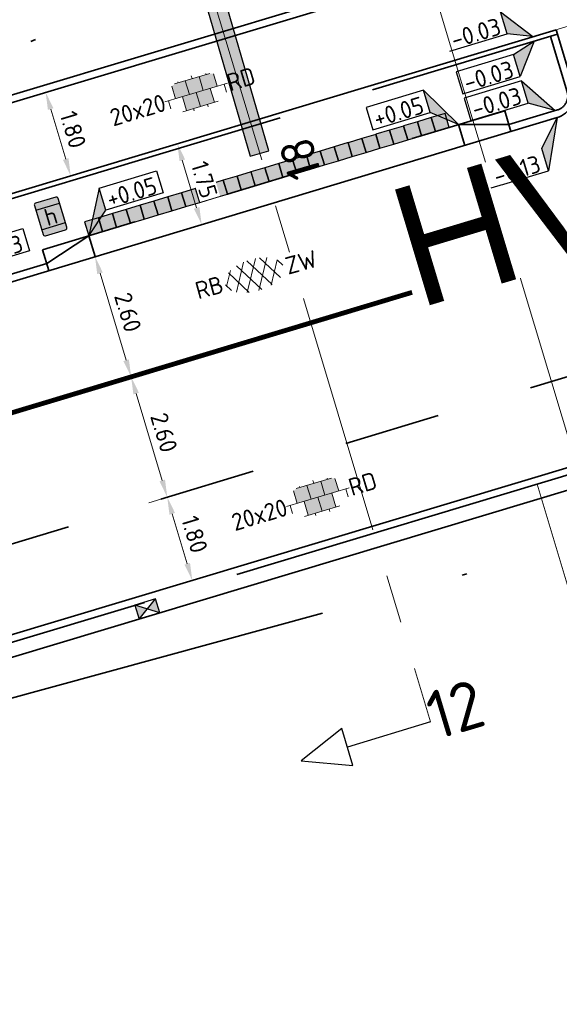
# Model space of a CAD drawing. Header units: metres. Extents: x 0 to 269924, y 0 to 933292.
# Tile 229 of 247: x 135687 to 135698, y 466784 to 466805. Entities that reach past the tile are written whole.
import ezdxf
from ezdxf import colors
from ezdxf.entities.mleader import LeaderData, LeaderLine
from ezdxf.enums import TextEntityAlignment as Align
from ezdxf.math import Vec2, Vec3

# ---------------------------------------------------------------- set-up
doc = ezdxf.new("R2018")
doc.units = ezdxf.units.M
for name, pattern in [('VH-BUSHALTEBAND', [4, 2, -2]), ('VH-OPSLUITBAND_100X200', [16, 8, -2, 4, -2]), ('VH-OPSLUITBAND_150X250', [24, 16, -2, 4, -2]), ('VH-TROTTOIRBAND_130-150', [15, 5, -2, 2, -2, 2, -2]), ('VW-1-1_STREEP', [2, 1, -1]), ('XX-CENTER', [8, 5, -1, 1, -1]), ('XX-HIDDEN', [4, 2, -2]), ('XX-PROJECTGRENS', [18, 12, -3, 0, -3])]:
    doc.linetypes.add(name, pattern=pattern)
doc.layers.add('B-WE-MO-ONDERZOEK_SLEUF-S', color=30, linetype='Continuous', lineweight=25, true_color=0xff7f00)
doc.layers.add('N-WE-RI-HWA_KOLK-S', color=150, linetype='Continuous', lineweight=25, true_color=0x007fff)
for name, color, linetype, lineweight in [('N-CO-VH-MATERIAALGRENS-G', 7, 'XX-HIDDEN', 35), ('N-WE-KG-GRENS_PROJECT-G', 7, 'XX-PROJECTGRENS', 35), ('N-WE-VH-GOOT_BSS-G', 170, 'Continuous', 35), ('N-WE-VH-KANTOPSLUITING_BUSHALTEBAND-G', 30, 'VH-BUSHALTEBAND', 35), ('N-WE-VH-KANTOPSLUITING_OPSLUITBAND_100X200-G', 150, 'VH-OPSLUITBAND_100X200', 35), ('N-WE-VH-KANTOPSLUITING_OPSLUITBAND_150X250-G', 150, 'VH-OPSLUITBAND_150X250', 35), ('N-WE-VH-KANTOPSLUITING_TROTTOIRBAND_130 150-G', 210, 'VH-TROTTOIRBAND_130-150', 35), ('N-WE-VH-KANTOPSLUITING_VERLOOPBAND-T18', 10, 'Continuous', 18), ('N-WE-VH-KANTOPSLUITING_VOORKANTBAND-G', 50, 'Continuous', 35), ('N-WE-VH-M', 7, 'Continuous', 18), ('N-WE-VH-VERHARDING-T18', 10, 'Continuous', 18), ('N-WE-VH-VERHARDING_ASFALT-S', 7, 'Continuous', 18), ('N-WE-VH-VERHARDING_TEGEL-S', 7, 'Continuous', 18), ('N-WE-VW-HALTEPAAL-S', 7, 'Continuous', 25), ('N-WE-VW-MARKERING_LANGS_STREEP_11_010-G', 7, 'VW-1-1_STREEP', 13), ('X-XX-AL-HOOGTELABEL-S', 7, 'Continuous', 25), ('X-XX-AL-TEKENBLAD-S', 7, 'Continuous', 25), ('X-XX-AL-VERWIJZING-S', 7, 'Continuous', 25), ('X-XX-AL-VERWIJZING_DOORSNEDE-G', 7, 'XX-CENTER', 18)]:
    doc.layers.add(name, color=color, linetype=linetype, lineweight=lineweight)
doc.layers.add('X-XX-AL-HULPLIJN-G', color=30, linetype='Continuous', lineweight=18, plot=False)
doc.styles.add('NLCS-ISO', font='NLCS-ISO.ttf')
doc.styles.add('NLCS-ISO-M200-T18', font='NLCS-ISO.ttf', dxfattribs={"height": 0.36})
doc.styles.get("Standard").update_dxf_attribs({"font": 'romand.shx'})
doc.dimstyles.new('NLCS-M200-T18-PIJL_L2_H2', dxfattribs={"dimscale": 0.2, "dimtxt": 2.5, "dimasz": 1.8, "dimexe": 2, "dimexo": 2, "dimgap": 0.7, "dimtad": 1, "dimzin": 0, "dimdsep": 46, "dimtxsty": 'NLCS-ISO-M200-T18', "dimcen": 0, "dimdle": 2, "dimclrd": 256, "dimclre": 256, "dimclrt": 10, "dimazin": 0, "dimtfac": 1, "dimtdec": 3, "dimtofl": 0, "dimtmove": 0, "dimatfit": 3, "dimfxl": 2, "dimfxlon": 1, "dimtfillclr": 256, "dimtolj": 1, "dimtzin": 0, "dimlwd": -1, "dimlwe": -1, "dimarcsym": 0})

# ---------------------------------------------------------------- blocks, each defined once
blk = doc.blocks.new('SAL-VERWIJZING_DOORSNEDE_LINKS-SO')
for p, q in [((-9, 2), (-14, 0)), ((-9, -2), (-9, 2)), ((-14, 0), (-9, -2)), ((0, 0), (-9, 0))]:
    blk.add_line(p, q)
at = {"lineweight": 50, "style": 'NLCS-ISO'}
blk.add_attdef('...', text='', height=5, dxfattribs=at).set_placement((0, 0.53), align=Align.MIDDLE_LEFT)
blk = doc.blocks.new('*U258')
h = blk.add_hatch(color=252)
h.dxf.hatch_style = 1
h.paths.add_polyline_path([(-3.33, -1), (14.52, -1), (14.52, 1), (-3.33, 1)])
at = {"flags": 128}
blk.add_lwpolyline([(-3.33, -1), (14.52, -1), (14.52, 1), (-3.33, 1)], close=True, dxfattribs=at)
blk = doc.blocks.new('N-SRI-KOLK_STRAAT_450X300-SO')
h = blk.add_hatch(color=256)
h.dxf.hatch_style = 1
h.paths.add_polyline_path([(0, 0), (-1.125, 0.75), (-1.125, -0.75)])
h.paths.add_polyline_path([(1.125, -0.75), (1.125, 0.75), (0, 0)])
for p, q in [((-1.125, -0.75), (1.125, 0.75)), ((1.125, -0.75), (-1.125, 0.75))]:
    blk.add_line(p, q)
at = {"flags": 128}
blk.add_lwpolyline([(-1.125, -0.75), (1.125, -0.75), (1.125, 0.75), (-1.125, 0.75)], close=True, dxfattribs=at)
blk = doc.blocks.new('*U299')
for p, q in [((-2.46, 1.03), (-2.47, 3.43)), ((-2.47, 3.43), (0, 0)), ((-8.67, 1.02), (-2.46, 1.03)), ((0, 0), (-2.46, 1.03))]:
    blk.add_line(p, q)
blk.add_solid([(-2.47, 3.43), (0, 0), (-2.46, 1.03)])
at = {"style": 'NLCS-ISO'}
blk.add_attdef('...', text='', height=1.8, rotation=0.0982, dxfattribs=at).set_placement((-5.56, 0.61), align=Align.BOTTOM_CENTER)
blk = doc.blocks.new('*U627')
for p, q in [((-2.46, -2.61), (0, 0)), ((0, 0), (-2.45, -5.01)), ((-2.45, -5.01), (-2.46, -2.61)), ((-8.66, -5.02), (-2.45, -5.01))]:
    blk.add_line(p, q)
blk.add_solid([(-2.46, -2.61), (0, 0), (-2.45, -5.01)])
at = {"style": 'NLCS-ISO'}
blk.add_attdef('...', text='', height=1.8, rotation=0.0982, dxfattribs=at).set_placement((-5.55, -5.44), align=Align.BOTTOM_CENTER)
blk = doc.blocks.new('*U298')
for p, q in [((-2.46, 1.54), (-2.47, 3.94)), ((-2.47, 3.94), (0, 0)), ((-8.67, 1.53), (-2.46, 1.54)), ((0, 0), (-2.46, 1.54))]:
    blk.add_line(p, q)
blk.add_lwpolyline([(-2.47, 3.94), (-8.67, 3.93), (-8.67, 1.53)])
blk.add_solid([(-2.47, 3.94), (0, 0), (-2.46, 1.54)])
at = {"style": 'NLCS-ISO'}
blk.add_attdef('...', text='', height=1.8, rotation=0.0982, dxfattribs=at).set_placement((-5.56, 1.12), align=Align.BOTTOM_CENTER)
blk = doc.blocks.new('*U303')
for p, q in [((-2.46, 2.04), (-2.47, 4.44)), ((-2.47, 4.44), (0, 0)), ((-8.67, 2.02), (-2.46, 2.04)), ((0, 0), (-2.46, 2.04))]:
    blk.add_line(p, q)
blk.add_lwpolyline([(-2.47, 4.44), (-8.67, 4.43), (-8.67, 2.02)])
blk.add_solid([(-2.47, 4.44), (0, 0), (-2.46, 2.04)])
at = {"style": 'NLCS-ISO'}
blk.add_attdef('...', text='', height=1.8, rotation=0.0982, dxfattribs=at).set_placement((-5.57, 1.61), align=Align.BOTTOM_CENTER)
blk = doc.blocks.new('*U300')
for p, q in [((2.45, 4.43), (0, 0)), ((2.46, 2.03), (2.45, 4.43)), ((8.66, 2.04), (2.46, 2.03)), ((0, 0), (2.46, 2.03))]:
    blk.add_line(p, q)
blk.add_lwpolyline([(2.45, 4.43), (8.66, 4.44), (8.66, 2.04)])
blk.add_solid([(2.45, 4.43), (0, 0), (2.46, 2.03)])
at = {"style": 'NLCS-ISO'}
blk.add_attdef('...', text='', height=1.8, rotation=0.0982, dxfattribs=at).set_placement((5.56, 1.62), align=Align.BOTTOM_CENTER)
blk = doc.blocks.new('*U301')
for p, q in [((2.45, 4.2), (0, 0)), ((2.46, 1.79), (2.45, 4.2)), ((0, 0), (2.46, 1.79)), ((8.66, 1.81), (2.46, 1.79))]:
    blk.add_line(p, q)
blk.add_lwpolyline([(2.45, 4.2), (8.66, 4.21), (8.66, 1.81)])
blk.add_solid([(2.45, 4.2), (0, 0), (2.46, 1.79)])
at = {"style": 'NLCS-ISO'}
blk.add_attdef('...', text='', height=1.8, rotation=0.0982, dxfattribs=at).set_placement((5.56, 1.38), align=Align.BOTTOM_CENTER)
blk = doc.blocks.new('SVH-TEGEL_300X300_DIK_LINT_KL-SO')
at = {"true_color": 0xa50000}
h = blk.add_hatch(color=14, dxfattribs=at)
h.dxf.hatch_style = 1
edge = h.paths.add_edge_path()
edge.add_line((-0.75, 1.5), (-1.9, 1.5))
edge.add_ellipse((0, 0), major_axis=(3.39, 0), ratio=0.533267, start_angle=124.0497, end_angle=131.5106)
edge.add_line((-2.25, 1.36), (-2.25, 0))
edge.add_line((-2.25, 0), (-0.75, 0))
edge.add_line((-0.75, 0), (-0.75, 1.5))
h.paths.add_polyline_path([(0.75, 1.5), (-0.75, 1.5), (-0.75, 0), (0.75, 0)])
edge = h.paths.add_edge_path()
edge.add_ellipse((0, 0), major_axis=(3.39, 0), ratio=0.533267, start_angle=48.4894, end_angle=55.9503)
edge.add_line((1.9, 1.5), (0.75, 1.5))
edge.add_line((0.75, 1.5), (0.75, 0))
edge.add_line((0.75, 0), (2.25, 0))
edge.add_line((2.25, 0), (2.25, 1.36))
h.paths.add_polyline_path([(1.5, 0), (0.75, 0), (0, 0), (0, -1.5), (1.5, -1.5)])
h.paths.add_polyline_path([(0, 0), (-0.75, 0), (-1.5, 0), (-1.5, -1.5), (0, -1.5)])
for p, q in [((-2.25, 1.36), (-2.25, 0)), ((-1.9, 1.5), (1.9, 1.5)), ((-1.5, 1.62), (-1.5, 1.5)), ((-0.75, 1.5), (-0.75, 0)), ((0, 1.81), (0, 1.5)), ((0.75, 1.5), (0.75, 0)), ((1.5, 1.62), (1.5, 1.5)), ((2.25, 1.36), (2.25, 0)), ((0, 0), (0, -1.5)), ((-3.39, 0), (3.39, 0)), ((-3, 0), (-3, -0.85)), ((-1.5, 0), (-1.5, -1.5)), ((1.5, 0), (1.5, -1.5)), ((3, 0), (3, -0.85)), ((-1.9, -1.5), (1.9, -1.5)), ((-0.75, -1.5), (-0.75, -1.77)), ((0.75, -1.5), (0.75, -1.77))]:
    blk.add_line(p, q)
at = {"style": 'NLCS-ISO'}
blk.add_attdef('FORMAAT', text='', height=1.8, dxfattribs=at).set_placement((-3.39, 0), align=Align.MIDDLE_RIGHT)
blk.add_attdef('KLEUR', text='', height=1.8, dxfattribs=at).set_placement((3.39, 0), align=Align.MIDDLE_LEFT)
at = {"style": 'NLCS-ISO', "flags": 1}
blk.add_attdef('FUNCTIE', text='', height=1.8, dxfattribs=at).set_placement((0.12, -3.58), align=Align.MIDDLE_CENTER)
blk = doc.blocks.new('*U306')
for p, q in [((-2.46, -0.69), (0, 0)), ((0, 0), (-2.46, -3.09)), ((-2.46, -3.09), (-2.46, -0.69)), ((-8.66, -3.1), (-2.46, -3.09))]:
    blk.add_line(p, q)
blk.add_lwpolyline([(-2.46, -0.69), (-8.66, -0.7), (-8.66, -3.1)])
blk.add_solid([(-2.46, -0.69), (0, 0), (-2.46, -3.09)])
at = {"style": 'NLCS-ISO'}
blk.add_attdef('...', text='', height=1.8, rotation=0.0982, dxfattribs=at).set_placement((-5.56, -3.52), align=Align.BOTTOM_CENTER)
blk = doc.blocks.new('SVH-ASFALT_KL-SO')
at = {"ltscale": 0.1}
for p, q in [((-3.32, -0.4), (-2.47, 1.08)), ((-2.51, -1.23), (-0.92, 1.53)), ((0.09, -1.73), (-1.71, 1.38)), ((-1.45, -1.61), (0.37, 1.54)), ((1.26, -1.54), (-0.53, 1.56)), ((-0.24, -1.74), (1.52, 1.29)), ((2.29, -1.09), (0.8, 1.48)), ((-1.25, -1.65), (-2.73, 0.92)), ((1.15, -1.58), (2.49, 0.75)), ((2.91, 0.06), (2.53, 0.71)), ((-2.96, -0.91), (-3.37, -0.2))]:
    blk.add_line(p, q, dxfattribs=at)
at = {"style": 'NLCS-ISO'}
blk.add_attdef('FUNCTIE_VERHARDING', text='', height=1.8, dxfattribs=at).set_placement((-3.62, -0.09), align=Align.MIDDLE_RIGHT)
blk.add_attdef('KLEUR', text='', height=1.8, dxfattribs=at).set_placement((3.17, -0.09), align=Align.MIDDLE_LEFT)
at = {"style": 'NLCS-ISO', "flags": 1}
blk.add_attdef('FUNCTIE', text='', height=1.8, dxfattribs=at).set_placement((0.12, -3.58), align=Align.MIDDLE_CENTER)
blk = doc.blocks.new('*U308')
at = {"lineweight": 30, "flags": 106}
blk.add_attdef('OB', text='', height=0.36, dxfattribs=at).set_placement((0, 0.1), align=Align.BOTTOM_CENTER)
blk = doc.blocks.new('*D330')
at = {"layer": 'Defpoints', "color": 0, "transparency": 16777216}
for p in [(135692.13, 466800.787), (135692.878, 466798.297), (135689.157, 466797.178)]:
    blk.add_point(p, dxfattribs=at)
at = {"layer": 'N-WE-VH-M', "transparency": 16777216}
for p, q in [((135688.791, 466799.783), (135688.025, 466799.553)), ((135688.512, 466799.323), (135689.053, 466797.523)), ((135689.54, 466797.293), (135688.774, 466797.063))]:
    blk.add_line(p, q, dxfattribs=at)
for points in [[(135688.569, 466799.34), (135688.454, 466799.306), (135688.408, 466799.668)], [(135689.11, 466797.54), (135688.996, 466797.505), (135689.157, 466797.178)]]:
    blk.add_solid(points, dxfattribs=at)
at = {"layer": 'N-WE-VH-M', "color": 10, "transparency": 16777216, "insert": (135689.089, 466798.515), "char_height": 0.36, "attachment_point": 5, "rotation": 286.7321, "style": 'NLCS-ISO-M200-T18', "bg_fill": 3, "box_fill_scale": 1.1, "bg_fill_color": 256, "bg_fill_true_color": 13158600, "bg_fill_transparency": 0}
blk.add_mtext('\\A1;2.60', dxfattribs=at)
blk = doc.blocks.new('*D331')
at = {"layer": 'Defpoints', "color": 0, "transparency": 16777216}
for p in [(135693.627, 466795.807), (135694.145, 466794.083), (135690.423, 466792.964)]:
    blk.add_point(p, dxfattribs=at)
at = {"layer": 'N-WE-VH-M', "transparency": 16777216}
for p, q in [((135690.288, 466794.803), (135689.522, 466794.573)), ((135690.009, 466794.343), (135690.32, 466793.309)), ((135690.806, 466793.079), (135690.04, 466792.849))]:
    blk.add_line(p, q, dxfattribs=at)
for points in [[(135690.066, 466794.361), (135689.951, 466794.326), (135689.905, 466794.688)], [(135690.377, 466793.326), (135690.262, 466793.292), (135690.423, 466792.964)]]:
    blk.add_solid(points, dxfattribs=at)
at = {"layer": 'N-WE-VH-M', "color": 10, "transparency": 16777216, "insert": (135690.471, 466793.918), "char_height": 0.36, "attachment_point": 5, "rotation": 286.7321, "style": 'NLCS-ISO-M200-T18', "bg_fill": 3, "box_fill_scale": 1.1, "bg_fill_color": 256, "bg_fill_true_color": 13158600, "bg_fill_transparency": 0}
blk.add_mtext('\\A1;1.80', dxfattribs=at)
blk = doc.blocks.new('*D332')
at = {"layer": 'Defpoints', "color": 0, "transparency": 16777216}
for p in [(135691.626, 466802.463), (135690.114, 466802.008), (135692.13, 466800.787)]:
    blk.add_point(p, dxfattribs=at)
at = {"layer": 'N-WE-VH-M', "transparency": 16777216}
for p, q in [((135690.497, 466802.123), (135689.731, 466801.893)), ((135690.514, 466800.677), (135690.217, 466801.663)), ((135691.001, 466800.447), (135690.234, 466800.217))]:
    blk.add_line(p, q, dxfattribs=at)
for points in [[(135690.275, 466801.68), (135690.16, 466801.646), (135690.114, 466802.008)], [(135690.571, 466800.694), (135690.456, 466800.66), (135690.618, 466800.332)]]:
    blk.add_solid(points, dxfattribs=at)
at = {"layer": 'N-WE-VH-M', "color": 10, "transparency": 16777216, "insert": (135690.672, 466801.262), "char_height": 0.36, "attachment_point": 5, "rotation": 286.7321, "style": 'NLCS-ISO-M200-T18', "bg_fill": 3, "box_fill_scale": 1.1, "bg_fill_color": 256, "bg_fill_true_color": 13158600, "bg_fill_transparency": 0}
blk.add_mtext('\\A1;1.75', dxfattribs=at)
blk = doc.blocks.new('*D333')
at = {"layer": 'Defpoints', "color": 0, "transparency": 16777216}
for p in [(135691.108, 466804.186), (135687.386, 466803.068), (135691.626, 466802.463)]:
    blk.add_point(p, dxfattribs=at)
at = {"layer": 'N-WE-VH-M', "transparency": 16777216}
for p, q in [((135687.769, 466803.183), (135687.003, 466802.952)), ((135687.801, 466801.689), (135687.49, 466802.723)), ((135688.287, 466801.459), (135687.521, 466801.229))]:
    blk.add_line(p, q, dxfattribs=at)
for points in [[(135687.547, 466802.74), (135687.432, 466802.706), (135687.386, 466803.068)], [(135687.858, 466801.706), (135687.743, 466801.671), (135687.904, 466801.344)]]:
    blk.add_solid(points, dxfattribs=at)
at = {"layer": 'N-WE-VH-M', "color": 10, "transparency": 16777216, "insert": (135687.952, 466802.298), "char_height": 0.36, "attachment_point": 5, "rotation": 286.7321, "style": 'NLCS-ISO-M200-T18', "bg_fill": 3, "box_fill_scale": 1.1, "bg_fill_color": 256, "bg_fill_true_color": 13158600, "bg_fill_transparency": 0}
blk.add_mtext('\\A1;1.80', dxfattribs=at)
blk = doc.blocks.new('SVH-VERKEERSTEGEL_300X300_WIT')
at = {"true_color": 0xffffff}
h = blk.add_hatch(color=7, dxfattribs=at)
h.dxf.hatch_style = 1
h.paths.add_polyline_path([(-0.15, -0.3), (0.15, -0.3), (0.15, 0), (-0.15, 0)])
blk.add_3dface([(-0.15, -0.3), (0.15, -0.3), (0.15, 0), (-0.15, 0)])
blk = doc.blocks.new('SVH-VERKEERSTEGEL_300X300_ZWART')
h = blk.add_hatch(color=250)
h.dxf.hatch_style = 1
h.paths.add_polyline_path([(-0.15, -0.3), (0.15, -0.3), (0.15, 0), (-0.15, 0)])
blk.add_3dface([(-0.15, -0.3), (0.15, -0.3), (0.15, 0), (-0.15, 0)])
blk = doc.blocks.new('*D626')
at = {"layer": 'Defpoints', "color": 0, "transparency": 16777216}
for p in [(135692.878, 466798.297), (135689.157, 466797.178), (135693.627, 466795.807)]:
    blk.add_point(p, dxfattribs=at)
at = {"layer": 'N-WE-VH-M', "transparency": 16777216}
for p, q in [((135689.54, 466797.293), (135688.774, 466797.063)), ((135689.802, 466795.033), (135689.26, 466796.833)), ((135690.288, 466794.803), (135689.522, 466794.573))]:
    blk.add_line(p, q, dxfattribs=at)
for points in [[(135689.318, 466796.85), (135689.203, 466796.816), (135689.157, 466797.178)], [(135689.859, 466795.05), (135689.744, 466795.016), (135689.905, 466794.688)]]:
    blk.add_solid(points, dxfattribs=at)
at = {"layer": 'N-WE-VH-M', "color": 10, "transparency": 16777216, "insert": (135689.837, 466796.025), "char_height": 0.36, "attachment_point": 5, "rotation": 286.7321, "style": 'NLCS-ISO-M200-T18', "bg_fill": 3, "box_fill_scale": 1.1, "bg_fill_color": 256, "bg_fill_true_color": 13158600, "bg_fill_transparency": 0}
blk.add_mtext('\\A1;2.60', dxfattribs=at)
blk = doc.blocks.new('SVW-HALTEPAAL-SO')
at = {"true_color": 0xffff00}
h = blk.add_hatch(color=2, dxfattribs=at)
h.dxf.hatch_style = 1
edge = h.paths.add_edge_path()
edge.add_arc((1.09, 1.56), 0.196, 0, 90)
edge.add_line((1.09, 1.76), (-1.09, 1.76))
edge.add_arc((-1.09, 1.56), 0.196, 90, 180)
edge.add_line((-1.29, 1.56), (-1.29, -1.56))
edge.add_arc((-1.09, -1.56), 0.196, 180, 270)
edge.add_line((-1.09, -1.76), (1.09, -1.76))
edge.add_arc((1.09, -1.56), 0.196, 270, 360)
edge.add_line((1.29, -1.56), (1.29, 1.56))
for p, q in [((-1.29, 1.06), (1.29, 1.06)), ((-1.29, -1.06), (1.29, -1.06))]:
    blk.add_line(p, q)
blk.add_lwpolyline([(-1.09, -1.76), (1.09, -1.76, 0.414214), (1.29, -1.56), (1.29, 1.56, 0.414214), (1.09, 1.76), (-1.09, 1.76, 0.414214), (-1.29, 1.56), (-1.29, -1.56, 0.414214)], format="xyb", close=True)
at = {"lineweight": 18, "style": 'NLCS-ISO'}
blk.add_text('h', height=1.8, dxfattribs=at).set_placement((0.02, 0.01), align=Align.MIDDLE_CENTER)

msp = doc.modelspace()

# ---------------------------------------------------------------- linework, layer by layer
at = {"layer": 'N-WE-VH-GOOT_BSS-G', "flags": 128}
msp.add_lwpolyline([(135712.947, 466799.265), (135685.703, 466791.075)], dxfattribs=at)
at = {"layer": 'N-WE-VH-KANTOPSLUITING_BUSHALTEBAND-G'}
msp.add_lwpolyline([(135687.321, 466799.811), (135696.898, 466802.69)], dxfattribs=at)
at = {"layer": 'N-WE-VH-KANTOPSLUITING_OPSLUITBAND_100X200-G', "flags": 128}
msp.add_lwpolyline([(135684.581, 466800.24), (135697.989, 466804.271)], dxfattribs=at)
at = {"layer": 'N-WE-VH-KANTOPSLUITING_OPSLUITBAND_150X250-G', "flags": 128}
for points in [[(135379.411, 466737.136, 0.034306), (135386.001, 466738.937), (135391.647, 466740.905, -0.037443), (135398.894, 466742.838), (135399.714, 466742.992, -0.003741), (135414.507, 466745.657), (135566.06, 466771.79, 0.030327), (135671.693, 466796.679), (135672.594, 466796.95, 0.070064), (135678.888, 466799.851, -0.070064), (135683.991, 466802.204), (135697.398, 466806.234, -0.070064), (135702.953, 466807.086, 0.070064), (135709.803, 466808.136), (135760.671, 466823.428, -0.017204), (135777.605, 466827.89, 0.044699), (135819.281, 466841.358, -0.010903), (135839.713, 466849.521), (135895.033, 466870.235)], [(135433.075, 466739.624), (135567.606, 466762.823, 0.030327), (135674.313, 466787.964), (135723.314, 466802.695, -0.072339), (135728.965, 466803.536, 0.072339), (135733.279, 466804.177), (135745.729, 466807.92, 0.072339), (135749.681, 466809.763, -0.072339), (135754.859, 466812.179), (135763.291, 466814.713, -0.017204), (135779.62, 466819.016, 0.044699), (135822.841, 466832.983, -0.010903), (135842.904, 466840.999), (135898.224, 466861.713)]]:
    msp.add_lwpolyline(points, format="xyb", dxfattribs=at)
at = {"layer": 'N-WE-VH-KANTOPSLUITING_TROTTOIRBAND_130 150-G', "flags": 128}
for points in [[(135696.984, 466802.403), (135697.989, 466802.705, 0.414214), (135698.19, 466803.079), (135697.845, 466804.228)], [(135684.725, 466800.284), (135685.056, 466799.182, 0.414214), (135685.492, 466798.948), (135687.407, 466799.524)]]:
    msp.add_lwpolyline(points, format="xyb", dxfattribs=at)
at = {"layer": 'N-WE-VH-KANTOPSLUITING_VOORKANTBAND-G'}
for p, q in [((135696.898, 466802.69), (135697.027, 466802.259)), ((135696.898, 466802.69), (135697.027, 466802.259)), ((135695.94, 466802.402), (135696.984, 466802.403)), ((135695.94, 466802.402), (135696.984, 466802.403)), ((135695.94, 466802.402), (135696.069, 466801.971)), ((135695.94, 466802.402), (135696.069, 466801.971)), ((135688.279, 466800.099), (135688.408, 466799.668)), ((135687.321, 466799.811), (135687.45, 466799.38))]:
    msp.add_line(p, q, dxfattribs=at)
for points in [[(135379.44, 466736.988, 0.034306), (135386.051, 466738.796), (135391.696, 466740.764, -0.037443), (135398.922, 466742.69), (135399.741, 466742.844, -0.003741), (135414.533, 466745.509), (135566.085, 466771.642, 0.030327), (135671.736, 466796.535), (135672.637, 466796.806, 0.070064), (135678.969, 466799.725, -0.070064), (135684.034, 466802.06), (135697.442, 466806.09, -0.070064), (135702.955, 466806.936, 0.070064), (135709.846, 466807.992), (135760.714, 466823.284, -0.017204), (135777.638, 466827.744, 0.044699), (135819.34, 466841.22, -0.010903), (135839.766, 466849.38), (135895.085, 466870.094)], [(135433.049, 466739.772), (135567.581, 466762.97, 0.030327), (135674.27, 466788.108), (135723.271, 466802.839, -0.072339), (135728.965, 466803.686, 0.072339), (135733.236, 466804.321), (135745.685, 466808.063, 0.072339), (135749.598, 466809.889, -0.072339), (135754.816, 466812.322), (135763.247, 466814.857, -0.017204), (135779.586, 466819.162, 0.044699), (135822.782, 466833.121, -0.010903), (135842.852, 466841.139), (135898.171, 466861.853)]]:
    msp.add_lwpolyline(points, format="xyb", dxfattribs=at)
at = {"layer": 'N-WE-VH-KANTOPSLUITING_VOORKANTBAND-G', "flags": 128}
msp.add_lwpolyline([(135684.553, 466800.336), (135684.912, 466799.139, 0.414214), (135685.535, 466798.804), (135697.985, 466802.547, 0.414214), (135698.32, 466803.17), (135697.96, 466804.367)], format="xyb", dxfattribs=at)
at = {"layer": 'N-WE-VH-KANTOPSLUITING_VOORKANTBAND-G'}
msp.add_lwpolyline([(135684.553, 466800.336), (135697.96, 466804.367)], dxfattribs=at)
at = {"layer": 'N-WE-VW-MARKERING_LANGS_STREEP_11_010-G', "ltscale": 5, "const_width": 0.1, "flags": 128}
msp.add_lwpolyline([(135679.821, 466794.372), (135704.098, 466801.67)], dxfattribs=at)
at = {"layer": 'X-XX-AL-HULPLIJN-G'}
msp.add_lwpolyline([(135697.96, 466804.367), (135697.96, 466804.367, -0.070064), (135702.977, 466805.136, 0.070064), (135710.365, 466806.269), (135761.232, 466821.561, -0.017204), (135778.037, 466825.988, 0.044699), (135820.044, 466839.563, -0.010903), (135840.397, 466847.695), (135895.717, 466868.409)], format="xyb", dxfattribs=at)
for points in [[(135398.959, 466754.644), (135497.573, 466771.233), (135596.09, 466788.39), (135692.572, 466814.681), (135698.382, 466795.357)], [(135700.038, 466786.742), (135697.569, 466794.956)]]:
    msp.add_lwpolyline(points, dxfattribs=at)
at = {"layer": 'X-XX-AL-VERWIJZING_DOORSNEDE-G', "flags": 128}
msp.add_lwpolyline([(135690.423, 466806.463), (135695.362, 466790.033)], dxfattribs=at)

# ---------------------------------------------------------------- block references
at = {"layer": 'B-WE-MO-ONDERZOEK_SLEUF-S'}
ref = msp.add_blockref('*U258', (135691.632, 466802.441), dxfattribs=dict(at, xscale=0.2000000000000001, yscale=0.2000000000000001, zscale=0.2000000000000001, rotation=106.2379406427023))
ref.add_attrib('NR', '18', (135693.11, 466801.386), dxfattribs={"layer": '0', "height": 0.7, "rotation": 106.2379, "style": 'NLCS-ISO'})
at = {"layer": 'N-WE-RI-HWA_KOLK-S', "xscale": 0.2, "yscale": 0.2, "zscale": 0.2, "rotation": 16.7321278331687}
msp.add_blockref('N-SRI-KOLK_STRAAT_450X300-SO', (135689.492, 466792.371), dxfattribs=at)
at = {"layer": 'N-WE-VH-KANTOPSLUITING_VERLOOPBAND-T18'}
ref = msp.add_blockref('*U308', (135694.391, 466800.882, -0.089), dxfattribs=dict(at, rotation=16.73212783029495))
lines = msp.add_mtext('HB - Leicon', dxfattribs={"layer": '0', "insert": (135694.362, 466800.977, -0.089), "char_height": 2.5, "attachment_point": 1, "rotation": 16.7321, "bg_fill": 3, "box_fill_scale": 1, "bg_fill_color": 256, "bg_fill_transparency": 0})
ref.add_attrib('OB', '', (135694.362, 466800.977, -0.089), dxfattribs={"flags": 30}).embed_mtext(lines)
ref = msp.add_blockref('*U308', (135696.709, 466801.579, -0.089), dxfattribs=dict(at, rotation=16.73212783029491))
lines = msp.add_mtext('VB3', dxfattribs={"layer": '0', "insert": (135696.681, 466801.674, -0.089), "char_height": 2.5, "attachment_point": 1, "rotation": 16.7321, "bg_fill": 3, "box_fill_scale": 1, "bg_fill_color": 256, "bg_fill_transparency": 0})
ref.add_attrib('OB', '', (135696.681, 466801.674, -0.089), dxfattribs={"flags": 30}).embed_mtext(lines)
at = {"layer": 'N-WE-VH-VERHARDING_ASFALT-S'}
ref = msp.add_blockref('SVH-ASFALT_KL-SO', (135691.748, 466799.314), dxfattribs=dict(at, xscale=0.1999999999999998, yscale=0.1999999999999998, zscale=0.1999999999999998, rotation=16.73212783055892))
ref.add_attrib('FUNCTIE_VERHARDING', 'RB', dxfattribs={"layer": '0', "height": 0.36, "rotation": 15.367, "style": 'NLCS-ISO'}).set_placement((135691.054, 466799.106), align=Align.MIDDLE_RIGHT)
ref.add_attrib('KLEUR', 'ZW', dxfattribs={"layer": '0', "height": 0.36, "rotation": 15.367, "style": 'NLCS-ISO'}).set_placement((135692.363, 466799.466), align=Align.MIDDLE_LEFT)
at = {"layer": 'N-WE-VW-HALTEPAAL-S', "xscale": 0.2, "yscale": 0.2, "zscale": 0.2, "rotation": 16.73212783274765}
msp.add_blockref('SVW-HALTEPAAL-SO', (135687.488, 466800.5), dxfattribs=at)
at = {"layer": 'X-XX-AL-HOOGTELABEL-S', "xscale": 0.2000000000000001, "yscale": 0.2000000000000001, "zscale": 0.2000000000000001, "rotation": 16.63388302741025}
for name, p, values in [('*U299', (135697.481, 466804.223), {'...': '-0.03'}), ('*U306', (135697.51, 466804.127), {'...': '-0.03'}), ('*U298', (135697.942, 466802.691), {'...': '-0.03'}), ('*U303', (135695.94, 466802.402), {'...': '+0.05'}), ('*U627', (135697.985, 466802.547), {'...': '-0.13'}), ('*U300', (135688.279, 466800.099), {'...': '+0.05'}), ('*U301', (135685.492, 466798.948), {'...': '-0.03'})]:
    msp.add_blockref(name, p, dxfattribs=at).add_auto_attribs(values)
at = {"layer": 'X-XX-AL-TEKENBLAD-S', "rotation": 196.732127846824}
for name, p in [('SVH-VERKEERSTEGEL_300X300_ZWART', (135695.317, 466802.215)), ('SVH-VERKEERSTEGEL_300X300_WIT', (135695.605, 466802.301)), ('SVH-VERKEERSTEGEL_300X300_ZWART', (135694.743, 466802.042)), ('SVH-VERKEERSTEGEL_300X300_WIT', (135695.03, 466802.129)), ('SVH-VERKEERSTEGEL_300X300_WIT', (135693.881, 466801.783)), ('SVH-VERKEERSTEGEL_300X300_ZWART', (135694.168, 466801.869)), ('SVH-VERKEERSTEGEL_300X300_WIT', (135694.455, 466801.956)), ('SVH-VERKEERSTEGEL_300X300_WIT', (135693.306, 466801.61)), ('SVH-VERKEERSTEGEL_300X300_ZWART', (135693.594, 466801.697)), ('SVH-VERKEERSTEGEL_300X300_WIT', (135692.732, 466801.438)), ('SVH-VERKEERSTEGEL_300X300_ZWART', (135693.019, 466801.524)), ('SVH-VERKEERSTEGEL_300X300_ZWART', (135691.87, 466801.178)), ('SVH-VERKEERSTEGEL_300X300_WIT', (135692.157, 466801.265)), ('SVH-VERKEERSTEGEL_300X300_ZWART', (135692.444, 466801.351)), ('SVH-VERKEERSTEGEL_300X300_ZWART', (135691.295, 466801.006)), ('SVH-VERKEERSTEGEL_300X300_WIT', (135691.583, 466801.092)), ('SVH-VERKEERSTEGEL_300X300_ZWART', (135690.721, 466800.833)), ('SVH-VERKEERSTEGEL_300X300_WIT', (135691.008, 466800.919)), ('SVH-VERKEERSTEGEL_300X300_WIT', (135689.859, 466800.574)), ('SVH-VERKEERSTEGEL_300X300_ZWART', (135690.146, 466800.66)), ('SVH-VERKEERSTEGEL_300X300_WIT', (135690.433, 466800.747)), ('SVH-VERKEERSTEGEL_300X300_WIT', (135689.284, 466800.401)), ('SVH-VERKEERSTEGEL_300X300_ZWART', (135689.571, 466800.487)), ('SVH-VERKEERSTEGEL_300X300_WIT', (135688.71, 466800.228)), ('SVH-VERKEERSTEGEL_300X300_ZWART', (135688.997, 466800.315)), ('SVH-VERKEERSTEGEL_300X300_ZWART', (135688.422, 466800.142))]:
    msp.add_blockref(name, p, dxfattribs=at)
at = {"layer": 'X-XX-AL-VERWIJZING-S', "xscale": 0.2, "yscale": 0.2, "zscale": 0.2, "rotation": 16.73212783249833}
msp.add_blockref('SAL-VERWIJZING_DOORSNEDE_LINKS-SO', (135695.362, 466790.033), dxfattribs=at).add_auto_attribs({'...': '12'})

# ---------------------------------------------------------------- leaders
at = {"layer": 'N-WE-VH-VERHARDING-T18'}
ml = msp.add_multileader_mtext('Standard', dxfattribs=at)
ml.set_content('', color=256, style='NLCS-ISO-M200-T18')
ml.set_leader_properties(color=256, linetype='ByLayer', lineweight=-1)
ml.build(insert=Vec2(0, 0))
ml.multileader.update_dxf_attribs({"has_dogleg": 0, "text_left_attachment_type": 5, "text_right_attachment_type": 5, "dogleg_length": 0.36, "arrow_head_size": 0.36})
ctx = ml.context
ctx.base_point, ctx.char_height, ctx.arrow_head_size, ctx.landing_gap_size, ctx.plane_origin = Vec3(135697.392, 466805.766), 0.36, 0.36, 0.18, Vec3(135695.697, 466805.189)
ctx.left_attachment, ctx.right_attachment = 5, 5
notes = []
notes.append((ctx, [(0, (0, 0, 0), (0, 0), (1, 0), 1, [])]))
ctx.mtext.insert, ctx.mtext.rotation, ctx.mtext.flow_direction = Vec3(135697.572, 466806.126), -0.147529, 5
for ctx, leaders in notes:
    for number, flags, end, landing, length, lines in leaders:
        leader = LeaderData()
        leader.index, (leader.has_last_leader_line, leader.has_dogleg_vector, leader.attachment_direction) = number, flags
        leader.last_leader_point, leader.dogleg_vector, leader.dogleg_length = Vec3(end), Vec3(landing), length
        for number, points, colour, breaks in lines:
            line = LeaderLine()
            line.index, line.vertices, line.color, line.breaks = number, Vec3.list(points), colors.encode_raw_color(colour), breaks
            leader.lines.append(line)
        ctx.leaders.append(leader)

# ---------------------------------------------------------------- next in the draw order: dimensions: what is measured, and where the dimension line sits
at = {"layer": 'N-WE-VH-M'}
for p1, p2, picture, middle in [((135692.13, 466800.787), (135692.878, 466798.297), '*D330', (135689.089, 466798.515)), ((135693.627, 466795.807), (135694.145, 466794.083), '*D331', (135690.471, 466793.918))]:
    dim = msp.add_aligned_dim(p1=p1, p2=p2, distance=-3.886, dimstyle='NLCS-M200-T18-PIJL_L2_H2', override={"dimtfill": 1}, dxfattribs=at)
    dim.commit()
    dim.dimension.update_dxf_attribs({"geometry": picture, "text_midpoint": middle})

# ---------------------------------------------------------------- next in the draw order: linework, layer by layer
at = {"layer": 'N-WE-VH-KANTOPSLUITING_VOORKANTBAND-G'}
msp.add_line((135687.407, 466799.524), (135688.279, 466800.099), dxfattribs=at)

# ---------------------------------------------------------------- next in the draw order: dimensions: what is measured, and where the dimension line sits
at = {"layer": 'N-WE-VH-M'}
for p1, p2, distance, picture, middle in [((135692.13, 466800.787), (135691.626, 466802.463), 1.579, '*D332', (135690.672, 466801.262)), ((135693.627, 466795.807), (135692.878, 466798.297), 3.886, '*D626', (135689.837, 466796.025))]:
    dim = msp.add_aligned_dim(p1=p1, p2=p2, distance=distance, dimstyle='NLCS-M200-T18-PIJL_L2_H2', override={"dimtfill": 1}, dxfattribs=at)
    dim.commit()
    dim.dimension.update_dxf_attribs({"geometry": picture, "text_midpoint": middle})

# ---------------------------------------------------------------- next in the draw order: block references
at = {"layer": 'N-WE-VH-VERHARDING_TEGEL-S', "xscale": 0.2, "yscale": 0.2, "zscale": 0.2, "rotation": 16.73212783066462}
msp.add_blockref('SVH-TEGEL_300X300_DIK_LINT_KL-SO', (135693.027, 466794.687), dxfattribs=at).add_auto_attribs({'FORMAAT': '20x20', 'KLEUR': 'RD'})

# ---------------------------------------------------------------- next in the draw order: dimensions: what is measured, and where the dimension line sits
at = {"layer": 'N-WE-VH-M'}
dim = msp.add_aligned_dim(p1=(135691.626, 466802.463), p2=(135691.108, 466804.186), distance=3.886, dimstyle='NLCS-M200-T18-PIJL_L2_H2', override={"dimtfill": 1}, dxfattribs=at)
dim.commit()
dim.dimension.update_dxf_attribs({"geometry": '*D333', "text_midpoint": (135687.952, 466802.298)})

# ---------------------------------------------------------------- next in the draw order: linework, layer by layer
at = {"layer": 'N-CO-VH-MATERIAALGRENS-G', "flags": 128}
msp.add_lwpolyline([(135419.641, 466739.286), (135567.275, 466764.744, 0.030327), (135673.751, 466789.832), (135732.3, 466807.433)], format="xyb", dxfattribs=at)
at = {"layer": 'N-WE-KG-GRENS_PROJECT-G', "flags": 128}
msp.add_lwpolyline([(133942.152, 466524.013), (133955.533, 466522.507), (133956.145, 466521.626), (133962.811, 466521.355), (133963.543, 466522.67), (133965.054, 466522.563), (133965.551, 466521.193), (133981.5, 466520.334), (133981.565, 466520.896), (133982.028, 466520.86), (133994.134, 466520.33), (133994.151, 466519.671), (134009.067, 466519.478), (134013.911, 466519.512), (134027.732, 466519.636), (134028.693, 466519.554), (134034.796, 466519.611), (134050.86, 466519.659), (134068.501, 466520.152), (134071.254, 466520.237), (134077.26, 466520.692), (134094.041, 466522.635), (134101.385, 466523.282), (134101.428, 466523.91), (134128.995, 466527.092), (134141.938, 466528.627), (134148.421, 466529.392), (134148.476, 466529.087), (134157.108, 466530.24), (134157.762, 466530.339), (134157.953, 466529.076), (134163.706, 466529.946), (134172.69, 466531.055), (134201.838, 466535.069), (134202.197, 466534.878), (134203.304, 466535.042), (134208.161, 466535.722), (134214.682, 466536.673), (134215.15, 466536.846), (134235.766, 466539.754), (134239.587, 466540.449), (134251.117, 466542.218), (134251.536, 466542.09), (134264.479, 466543.833), (134264.487, 466544.317), (134273.56, 466545.641), (134273.608, 466545.287), (134285.679, 466546.863), (134299.118, 466548.971), (134309.192, 466550.345), (134329.805, 466553.659), (134341.526, 466555.206), (134346.97, 466556.112), (134351.977, 466556.025), (134358.949, 466556.887), (134359.186, 466557.313), (134365.426, 466557.917), (134389.225, 466560.758), (134395.395, 466561.519), (134400.633, 466562.019), (134418.638, 466563.907), (134426.404, 466566.343), (134432.472, 466567.14), (134437.532, 466567.422), (134444.848, 466568.25), (134448.277, 466568.388), (134484.594, 466572.762), (134486.539, 466572.966), (134490.599, 466573.546), (134498.499, 466574.536), (134514.318, 466576.701), (134542.397, 466581.367), (134546.702, 466582.122), (134551.593, 466582.441), (134551.871, 466583.179), (134557.906, 466584.406), (134558.276, 466584.115), (134567.36, 466586.004), (134582.717, 466588.715), (134583.108, 466588.972), (134590.444, 466590.398), (134630.038, 466598.271), (134633.264, 466598.923), (134632.087, 466604.993), (134646.051, 466607.537), (134647.414, 466607.429), (134666.972, 466611.405), (134675.342, 466617.463), (134674.819, 466607.593), (134696.995, 466610.537), (134702.172, 466611.327), (134706.525, 466612.071), (134709.085, 466612.323), (134712.087, 466612.776), (134715, 466613.203), (134716.349, 466613.229), (134723.364, 466613.968), (134738.981, 466616.639), (134746.062, 466617.28), (134746.09, 466616.641), (134760.121, 466618.861), (134759.993, 466619.829), (134768.446, 466621.137), (134784.615, 466623.738), (134787.541, 466625.072), (134796.772, 466626.479), (134796.899, 466625.715), (134813.878, 466628.545), (134820.226, 466629.584), (134847.68, 466634.234), (134881.79, 466639.204), (134881.926, 466639.532), (134884.43, 466640.009), (134893.797, 466641.711), (134903.085, 466643.328), (134904.138, 466643.527), (134920.265, 466646.374), (134921.332, 466646.578), (134937.367, 466649.518), (134938.501, 466649.708), (134961.555, 466654.096), (134967.764, 466655.262), (134974.722, 466656.563), (134984.23, 466658.491), (134992.023, 466659.998), (134995.809, 466660.766), (135000.442, 466661.693), (135009.695, 466663.648), (135010.659, 466663.869), (135018.832, 466665.618), (135021.92, 466666.314), (135034.093, 466668.943), (135034.161, 466668.769), (135043.8, 466670.832), (135059.084, 466674.02), (135068.771, 466676.078), (135083.089, 466679.034), (135091.902, 466680.993), (135097.488, 466682.166), (135104.831, 466683.651), (135116.534, 466686.231), (135119.892, 466686.792), (135126.3, 466688.013), (135127.347, 466688.196), (135130.448, 466688.891), (135135.602, 466689.887), (135140.19, 466691.518), (135166.592, 466696.94), (135182.368, 466700.724), (135201.902, 466704.748), (135203.941, 466705.082), (135209.867, 466705.957), (135217.801, 466707.782), (135228.821, 466709.933), (135242.391, 466712.598), (135277.698, 466719.723), (135279.457, 466720.111), (135279.55, 466721.578), (135288.178, 466723.073), (135350.963, 466735.305), (135501.986, 466763.685), (135501.162, 466761.839), (135525.132, 466766.833), (135533.639, 466768.672), (135569.042, 466775.188), (135582.767, 466777.378), (135584.022, 466777.634), (135585.675, 466776.264, 0.01918), (135652.451, 466792.01), (135652.891, 466793.457), (135660.981, 466795.919), (135661.574, 466796.074), (135664.481, 466796.836), (135665.946, 466796.651), (135673.558, 466799.328), (135680.977, 466801.739), (135687.276, 466804.201), (135692.547, 466806.295), (135705.432, 466809.743), (135712.094, 466810.706), (135728.145, 466817.035), (135760.285, 466825.832), (135773.458, 466829.179), (135789.116, 466834.08), (135813.029, 466842.892), (135823.352, 466846.718), (135839.426, 466852.91), (135860.96, 466860.89), (135867.928, 466863.26), (135895.199, 466872.784), (135899.312, 466861.8), (135873.359, 466852.082), (135873.188, 466848.843), (135867.814, 466846.669), (135856.104, 466842.036), (135847.253, 466838.505), (135830.033, 466832.514), (135818.854, 466828.652), (135812.865, 466826.949), (135808.959, 466825.804), (135805.053, 466824.658), (135770.731, 466814.307), (135766.971, 466812.016), (135761.879, 466808.079), (135757.591, 466807.133), (135743.839, 466803.566), (135724.075, 466798.35), (135721.275, 466798.229), (135720.422, 466801.401), (135715.133, 466799.834), (135698.553, 466794.754), (135698.279, 466793.693), (135686.038, 466790.352), (135686.038, 466789.248), (135686.038, 466787.562), (135681.985, 466786.092), (135677.719, 466785.319), (135623.458, 466770.711), (135607.41, 466767.662), (135584.355, 466763.142), (135577.091, 466761.475), (135570.47, 466760.803), (135524.714, 466753.103), (135522.642, 466752.878), (135515.666, 466751.661), (135498.388, 466748.218), (135460.498, 466741.759), (135438.515, 466737.953), (135402.134, 466731.048), (135401.842, 466732.671), (135396.111, 466731.637), (135390.927, 466730.659), (135374.008, 466727.423), (135342.463, 466720.896), (135337.831, 466720.249), (135332.781, 466719.412), (135316.41, 466716.549), (135312.764, 466716.512), (135301.04, 466714.003), (135296.667, 466713.077), (135288.078, 466711.338), (135288.031, 466710.414), (135288.066, 466708.643), (135283.612, 466707.738), (135244.114, 466700.084), (135242.59, 466702.114), (135218.779, 466697.088), (135216.4, 466696.736), (135207.126, 466694.996), (135197.842, 466693.22), (135196.987, 466690.777), (135188.214, 466689.009), (135186.218, 466690.919), (135157.953, 466685.339), (135157.545, 466682.623), (135152.388, 466681.564), (135151.517, 466683.806), (135135.729, 466680.62), (135134.464, 466677.149), (135128.184, 466675.854), (135125.788, 466678.571), (135109.606, 466675.114), (135107.871, 466673.543), (135107.871, 466672.134), (135099.469, 466670.442), (135080.265, 466666.625), (135079.406, 466666.151), (135069.61, 466664.202), (135057.638, 466661.759), (135035.803, 466657.155), (135033.723, 466658.689), (135013.618, 466654.679), (135014.198, 466652.086), (135012.612, 466651.731), (135012.176, 466654.16), (134999.525, 466651.581), (134981.058, 466648.065), (134978.74, 466647.609), (134978.586, 466647.723), (134973.29, 466646.777), (134967.912, 466645.754), (134966.071, 466645.409), (134952.75, 466642.776), (134952.592, 466643.577), (134951.246, 466643.315), (134944.955, 466642.097), (134940.872, 466641.345), (134939.907, 466640.789), (134925.329, 466637.906), (134925.171, 466637.877), (134925.333, 466636.966), (134925.553, 466635.733), (134922.159, 466635.157), (134921.983, 466636.201), (134920.712, 466635.973), (134906.644, 466633.431), (134906.509, 466633.768), (134899.927, 466632.517), (134896.041, 466630.574), (134862.297, 466626.202), (134861.423, 466623.924), (134854.723, 466622.819), (134853.222, 466624.597), (134834.721, 466621.381), (134818.755, 466618.638), (134803.128, 466616.182), (134801.097, 466614.744), (134787.48, 466613.242), (134768.983, 466610.888), (134755.14, 466609.258), (134754.957, 466609.237), (134754.786, 466610.217), (134731.872, 466606.359), (134713.4, 466603.055), (134699.607, 466600.717), (134685.428, 466598.156), (134675.878, 466596.194), (134672.276, 466595.656), (134668.91, 466595.016), (134645.926, 466591.058), (134638.577, 466590.001), (134611.474, 466584.899), (134601.717, 466583.131), (134600.6, 466582.901), (134592.762, 466581.44), (134575.118, 466578.109), (134569.726, 466577.127), (134558.057, 466574.923), (134547.369, 466573.132), (134538.23, 466571.522), (134531.355, 466570.551), (134524.272, 466569.346), (134519.026, 466568.326), (134515.39, 466567.719), (134505.384, 466563.341), (134500.986, 466562.643), (134495.881, 466561.909), (134495.823, 466562.312), (134492.204, 466563.642), (134484.398, 466562.518), (134478.905, 466561.786), (134469.843, 466560.533), (134464.536, 466559.742), (134456.919, 466558.745), (134448.033, 466557.687), (134433.208, 466556.61), (134412.104, 466554.577), (134407.553, 466554.101), (134387.467, 466551.741), (134381.785, 466550.955), (134364.962, 466548.659), (134360.191, 466548.481), (134354.944, 466547.628), (134324.113, 466542.837), (134319.685, 466541.923), (134312.466, 466540.844), (134307.061, 466539.9), (134305.527, 466540.739), (134283.993, 466537.831), (134278.004, 466536.268), (134260.392, 466533.941), (134253.899, 466532.65), (134244.867, 466531.618), (134227.961, 466528.835), (134196.876, 466524.748), (134191.294, 466524.652), (134189.441, 466519.487), (134180.543, 466523.251), (134138.079, 466517.961), (134135.279, 466517.668), (134120.646, 466515.791), (134115.858, 466514.998), (134094.415, 466512.788), (134094.483, 466512.133), (134077.905, 466510.692), (134056.132, 466509.19), (134043.898, 466509.02), (134033.049, 466509.242), (134023.923, 466509.529), (134011.048, 466510.262), (134011.12, 466510.989), (133978.031, 466511.971), (133977.492, 466511.386), (133976.525, 466511.415), (133970.93, 466511.61), (133940.859, 466512.853), (133936.339, 466513.04), (133926.354, 466513.566), (133918.767, 466513.929), (133914.845, 466514.016), (133909.555, 466514.279), (133907.78, 466514.373), (133898.183, 466514.701), (133889.291, 466514.99), (133877.411, 466515.387), (133865.169, 466516.189), (133858.598, 466516.511), (133853.557, 466516.784), (133840.824, 466517.534), (133833.647, 466517.757), (133833.706, 466517.421), (133832.853, 466517.458), (133826.979, 466517.575), (133808.076, 466518.296), (133803.308, 466518.179), (133802.56, 466518.555), (133780.072, 466520.153), (133779.6, 466519.291), (133774.066, 466519.538), (133773.735, 466520.559), (133740.527, 466522.642), (133713.376, 466524.159), (133705.703, 466524.636), (133705.709, 466526.266), (133685.059, 466527.583), (133660.563, 466529.253), (133639.129, 466529.346), (133622.453, 466530.286), (133616.388, 466530.543), (133614.494, 466530.624), (133604.393, 466531.597), (133597.464, 466531.465), (133574.3, 466531.955), (133566.695, 466531.543), (133561.32, 466531.616), (133554.142, 466531.627), (133545.309, 466531.719), (133535.509, 466531.795), (133530.483, 466531.897), (133499.098, 466532.845), (133498.91, 466530.624), (133497.604, 466522.359), (133448.566, 466524.379), (133448.421, 466522.59), (133414.567, 466524.034), (133414.497, 466533.241), (133401.904, 466533.723), (133353.812, 466535.745), (133352.26, 466536.139), (133333.107, 466536.524), (133333.343, 466545.829), (133369.152, 466544.714), (133381.325, 466544.396), (133400.699, 466543.637), (133404.005, 466543.551), (133435.456, 466542.61), (133435.456, 466542.277), (133451.526, 466541.628), (133467.883, 466541.235), (133477.659, 466542.034), (133509.103, 466541.442), (133515.138, 466541.284), (133519.939, 466540.992), (133525.525, 466540.798), (133532.518, 466540.097), (133548.147, 466539.778), (133548.297, 466540.601), (133555.22, 466540.722), (133564.265, 466540.558), (133565.06, 466540.188), (133570.074, 466540.025), (133574.07, 466539.875), (133576.623, 466539.795), (133577.163, 466540.007), (133601.21, 466539.677), (133602.809, 466541.635), (133610.483, 466541.448), (133611.878, 466539.353), (133618.8, 466539.154), (133622.331, 466538.943), (133622.362, 466539.485), (133627.247, 466539.274), (133627.305, 466538.709), (133642.487, 466537.733), (133654.92, 466537.235), (133674.71, 466536.649), (133674.766, 466536.962), (133682.638, 466536.639), (133685.084, 466535.631), (133701.924, 466534.36), (133703.6, 466534.856), (133708.504, 466534.396), (133731.895, 466532.391), (133737.992, 466531.942), (133749.854, 466530.901), (133752.15, 466530.77), (133756.921, 466530.655), (133767.535, 466530.109), (133779.853, 466530.016), (133787.77, 466529.934), (133810.905, 466528.967), (133832.384, 466528.238), (133837.192, 466527.837), (133897.841, 466525.036)], format="xyb", close=True, dxfattribs=at)

# ---------------------------------------------------------------- next in the draw order: block references
at = {"layer": 'N-WE-VH-VERHARDING_TEGEL-S', "xscale": 0.2, "yscale": 0.2, "zscale": 0.2, "rotation": 16.73212783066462}
msp.add_blockref('SVH-TEGEL_300X300_DIK_LINT_KL-SO', (135690.507, 466803.066), dxfattribs=at).add_auto_attribs({'FORMAAT': '20x20', 'KLEUR': 'RD'})

doc.saveas('drawing.dxf')
